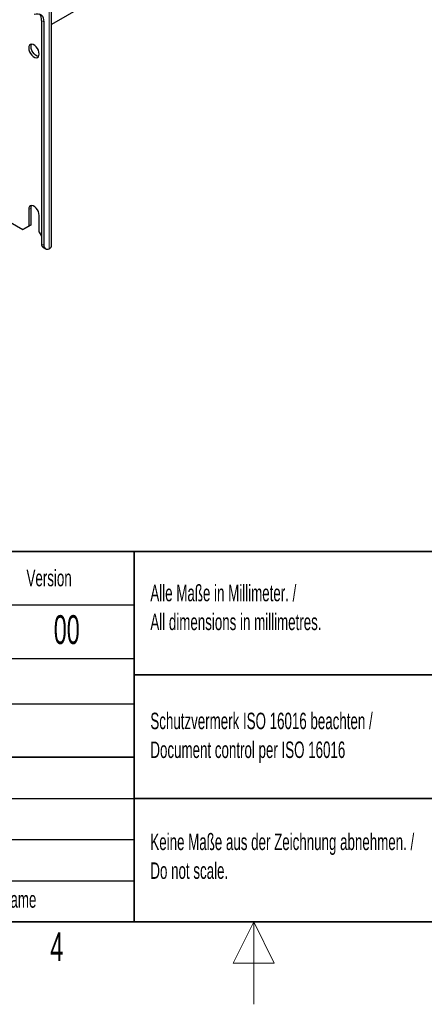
# Paper-space layout 'Blatt2' of a CAD drawing. Header units: millimetres. Extents: x 5 to 418, y 2 to 292.
# Tile 5 of 87: x 189 to 238, y 2 to 122. Entities that reach past the tile are written whole.
import ezdxf

# ---------------------------------------------------------------- set-up
doc = ezdxf.new("R2010")
doc.units = ezdxf.units.MM
doc.layers.add('SLD-0', color=7, linetype='Continuous')
doc.styles.add('SLDTEXTSTYLE0', font='TXT', dxfattribs={"width": 0.605})

psp = doc.layouts.new('Blatt2')

# ---------------------------------------------------------------- linework, layer by layer
at = {"color": 7, "linetype": 'Continuous', "lineweight": 25}
for p, q in [((192.47, 94.16), (192.47, 237.05)), ((204.75, 128.07), (192.47, 120.99)), ((191.25, 121.45), (191.25, 94.36)), ((191.54, 121.29), (191.54, 94.2)), ((179.86, 101.35), (188.99, 96.08)), ((189.7, 98.53), (189.7, 96.48)), ((189.98, 96.65), (189.98, 98.69)), ((190.97, 95.75), (190.97, 97.79)), ((188.99, 96.08), (189.7, 96.48)), ((189.27, 96.24), (188.99, 96.08)), ((189.98, 96.65), (189.27, 96.24)), ((189.7, 96.48), (189.98, 96.65)), ((190.97, 95.75), (191.25, 95.26)), ((191.46, 93.9), (191.74, 93.74)), ((192.17, 93.75), (192.24, 93.79))]:
    psp.add_line(p, q, dxfattribs=at)
at = {"color": 7, "linetype": 'Continuous', "lineweight": 18}
for p, q in [((192.17, 236.64), (192.17, 93.75)), ((191.54, 121.29), (191.25, 121.45)), ((189.98, 98.69), (189.7, 98.53)), ((191.25, 94.36), (191.54, 94.2))]:
    psp.add_line(p, q, dxfattribs=at)
at = {"color": 7, "linetype": 'Continuous', "lineweight": 25, "flags": 128}
for points in [[(190.37, 122.22), (190.61, 122.28), (190.83, 122.29), (191.03, 122.25), (191.21, 122.15), (191.35, 121.99), (191.45, 121.8), (191.51, 121.56), (191.54, 121.29)], [(189.7, 118.12), (189.72, 117.9), (189.8, 117.67), (189.92, 117.44), (190.07, 117.24), (190.24, 117.08), (190.42, 116.98), (190.6, 116.93), (190.75, 116.96), (190.87, 117.05), (190.94, 117.2), (190.97, 117.39), (190.94, 117.61), (190.87, 117.84), (190.75, 118.07), (190.6, 118.27), (190.42, 118.43), (190.24, 118.53), (190.07, 118.58), (189.92, 118.55), (189.8, 118.46), (189.72, 118.31), (189.7, 118.12)], [(189.98, 118.29), (190.01, 118.48), (190.05, 118.58)], [(190.9, 117.1), (190.88, 117.1), (190.71, 117.14), (190.53, 117.24), (190.35, 117.4), (190.2, 117.6), (190.08, 117.83), (190.01, 118.06), (189.98, 118.29)], [(190.97, 97.79), (190.94, 98.01), (190.87, 98.25), (190.75, 98.47), (190.6, 98.67), (190.42, 98.83), (190.24, 98.94), (190.07, 98.98), (189.92, 98.95), (189.8, 98.86), (189.72, 98.72), (189.7, 98.53)], [(189.98, 98.69), (190.01, 98.88), (190.05, 98.98)], [(191.54, 94.2), (191.55, 94.06), (191.58, 93.93), (191.64, 93.83), (191.72, 93.76), (191.81, 93.71), (191.92, 93.69), (192.05, 93.71), (192.17, 93.75)]]:
    psp.add_lwpolyline(points, dxfattribs=at)
at = {"color": 7, "linetype": 'Continuous', "lineweight": 25}
for centre, radius, start, end in [((190.16, 121.53), 1.1, 355.9732, 42.2436), ((191.75, 94.31), 0.498, 174.0618, 234.626), ((192.01, 94.19), 0.46, 300.4693, 356.1103)]:
    psp.add_arc(centre, radius, start, end, dxfattribs=at)
at = {"layer": 'SLD-0', "lineweight": 35}
for p, q in [((135, 57), (408, 57)), ((202.5, 57), (202.5, 12)), ((202.5, 42), (259, 42)), ((135, 32), (202.5, 32)), ((202.5, 27), (259, 27)), ((26, 12), (408, 12)), ((135, 12), (408, 12))]:
    psp.add_line(p, q, dxfattribs=at)
at = {"layer": 'SLD-0'}
for p, q in [((135, 50.5), (202.5, 50.5)), ((135, 38.5), (202.5, 38.5)), ((135, 27), (202.5, 27)), ((135, 22), (202.5, 22)), ((135, 17), (202.5, 17))]:
    psp.add_line(p, q, dxfattribs=at)
at = {"layer": 'SLD-0', "lineweight": 25}
psp.add_line((135, 44), (202.5, 44), dxfattribs=at)
at = {"layer": 'SLD-0', "color": 7, "linetype": 'Continuous', "lineweight": 18}
for p, q in [((217, 12), (214.5, 7)), ((217, 2), (217, 12)), ((219.5, 7), (217, 12)), ((214.5, 7), (219.5, 7))]:
    psp.add_line(p, q, dxfattribs=at)

# ---------------------------------------------------------------- texts
at = {"layer": 'SLD-0', "style": 'SLDTEXTSTYLE0'}
for s, insert, char_height, attachment_point in [('Version', (189.43, 54.76), 2, 1), ('Alle Maße in Millimeter. /', (204.46, 52.94), 2, 1), ('00', (194.31, 49.25), 3.5, 2), ('All dimensions in millimetres.', (204.46, 49.44), 2, 1), ('Schutzvermerk ISO 16016 beachten /', (204.46, 37.41), 2, 1), ('Document control per ISO 16016', (204.46, 33.91), 2, 1), ('Keine Maße aus der Zeichnung abnehmen. /', (204.46, 22.73), 2, 1), ('Do not scale.', (204.46, 19.23), 2, 1), ('Name', (186.31, 15.73), 2, 1), ('4', (193.1, 10.74), 3.5, 2)]:
    psp.add_mtext(s, dxfattribs=dict(at, insert=insert, char_height=char_height, attachment_point=attachment_point))

doc.saveas('drawing.dxf')
